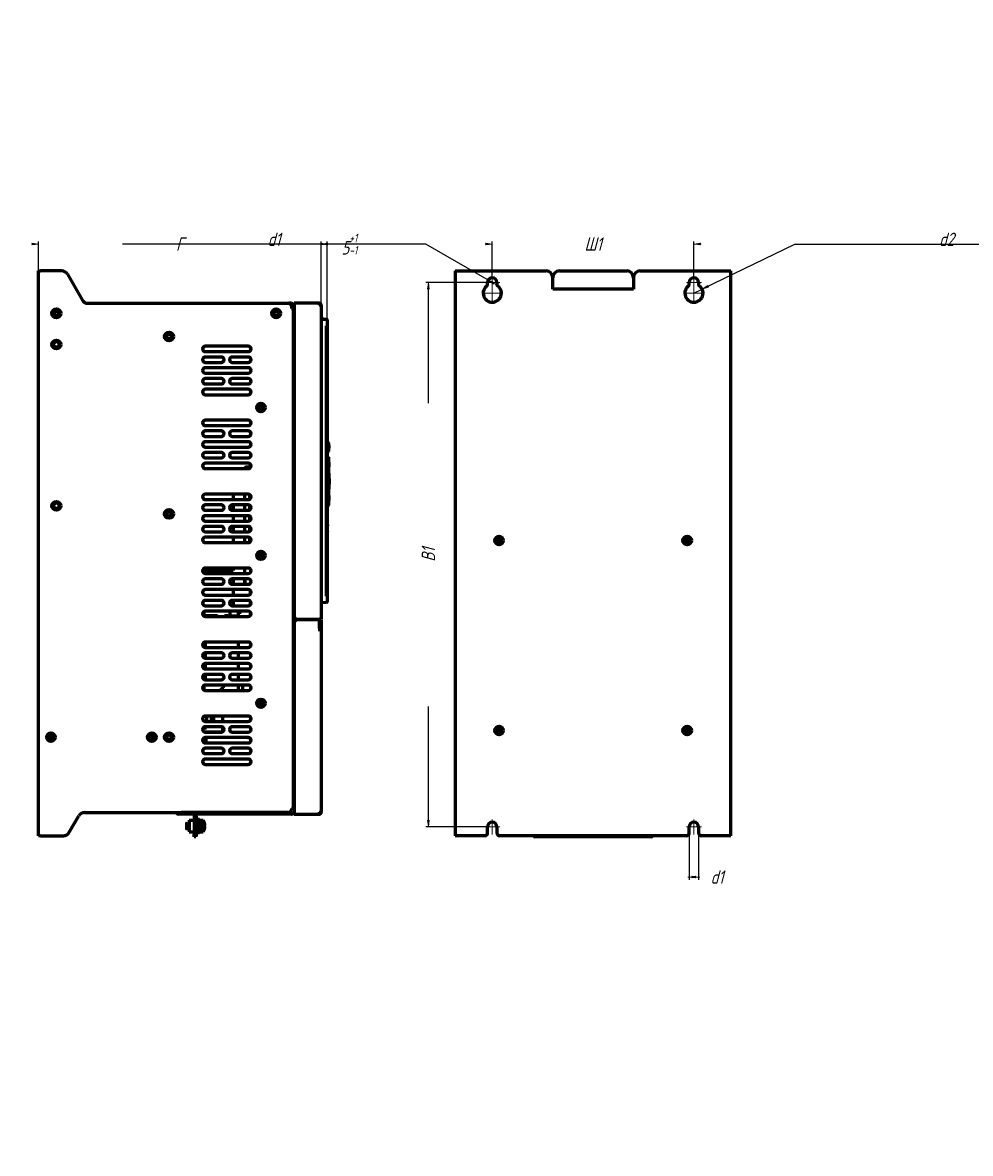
# Model space of a CAD drawing. Header units: millimetres. Extents: x 0 to 1189, y 0 to 841.
# Tile 2 of 2: x 484 to 1189, y 0 to 841. Entities that reach past the tile are written whole.
import ezdxf

# ---------------------------------------------------------------- set-up
doc = ezdxf.new("R2010")
doc.units = ezdxf.units.MM
for name, pattern in [('K5LT_AXLED', [12, 7.5, -1.5, 1.5, -1.5]), ('K5LT_BASIC', [0]), ('K5LT_THIN', [0])]:
    doc.linetypes.add(name, pattern=pattern)
doc.layers.add('Системный слой', color=7, linetype='Continuous')
doc.styles.add('KDIMTEXTSTYLE', font='GOST_AU.SHX', dxfattribs={"width": 0.96, "oblique": 15, "height": 5})
doc.dimstyles.new('KDIMSTYLE (1.00)', dxfattribs={"dimtxt": 5, "dimasz": 1, "dimexe": 2, "dimexo": 0, "dimgap": 1, "dimtad": 1, "dimtxsty": 'KDIMTEXTSTYLE', "dimsah": 1, "dimcen": 0, "dimdle": 1, "dimadec": 0, "dimazin": 0, "dimtfac": 0.667, "dimtmove": 0, "dimatfit": 3, "dimfxl": 1, "dimtvp": 1, "dimtolj": 1, "dimtzin": 0, "dimarcsym": 0})

# ---------------------------------------------------------------- blocks, each defined once
blk = doc.blocks.new('KDIMARROW_01')
at = {"layer": 'Системный слой'}
blk.add_hatch(color=0, dxfattribs=at).paths.add_polyline_path([(0, 0), (-5, 0.66), (-4.5, 0), (-5, -0.66)])
at = {"layer": 'Системный слой', "color": 0, "linetype": 'K5LT_THIN', "lineweight": 18}
for p, q in [((-4.5, 0), (-5, 0.66)), ((-5, 0.66), (0, 0)), ((0, 0), (-5, -0.66)), ((-5, -0.66), (-4.5, 0)), ((0, 0), (-1, 0))]:
    blk.add_line(p, q, dxfattribs=at)
blk = doc.blocks.new('KDIMARROW_02')
at = {"layer": 'Системный слой'}
blk.add_hatch(color=0, dxfattribs=at).paths.add_polyline_path([(4.5, 0), (5, 0.66), (0, 0), (5, -0.66)])
at = {"layer": 'Системный слой', "color": 0, "linetype": 'K5LT_THIN', "lineweight": 18}
for p, q in [((0, 0), (-1, 0)), ((5, 0.66), (0, 0)), ((0, 0), (5, -0.66)), ((0, 0), (7, 0)), ((4.5, 0), (5, 0.66)), ((5, -0.66), (4.5, 0))]:
    blk.add_line(p, q, dxfattribs=at)
blk = doc.blocks.new('U0')
at = {"layer": 'Системный слой', "color": 30, "linetype": 'K5LT_AXLED', "lineweight": 18, "true_color": 0xff8000}
for q in [(827.87, 647.79), (833.37, 653.29), (833.37, 642.29), (838.87, 647.79)]:
    blk.add_line((833.37, 647.79), q, dxfattribs=at)
blk = doc.blocks.new('U1')
at = {"layer": 'Системный слой', "color": 30, "linetype": 'K5LT_AXLED', "lineweight": 18, "true_color": 0xff8000}
for q in [(833.37, 648.54), (824.62, 639.79), (833.37, 631.04), (842.12, 639.79)]:
    blk.add_line((833.37, 639.79), q, dxfattribs=at)
blk = doc.blocks.new('U2')
at = {"layer": 'Системный слой', "color": 30, "linetype": 'K5LT_AXLED', "lineweight": 18, "true_color": 0xff8000}
for q in [(977.87, 647.79), (983.37, 653.29), (983.37, 642.29), (988.87, 647.79)]:
    blk.add_line((983.37, 647.79), q, dxfattribs=at)
blk = doc.blocks.new('U3')
at = {"layer": 'Системный слой', "color": 30, "linetype": 'K5LT_AXLED', "lineweight": 18, "true_color": 0xff8000}
for q in [(983.37, 648.54), (974.62, 639.79), (983.37, 631.04), (992.12, 639.79)]:
    blk.add_line((983.37, 639.79), q, dxfattribs=at)
blk = doc.blocks.new('U4')
at = {"layer": 'Системный слой', "color": 30, "linetype": 'K5LT_AXLED', "lineweight": 18, "true_color": 0xff8000}
for q in [(833.37, 248.29), (827.87, 242.79), (833.37, 237.29), (838.87, 242.79)]:
    blk.add_line((833.37, 242.79), q, dxfattribs=at)
blk = doc.blocks.new('U5')
at = {"layer": 'Системный слой', "color": 30, "linetype": 'K5LT_AXLED', "lineweight": 18, "true_color": 0xff8000}
for q in [(983.37, 248.29), (977.87, 242.79), (983.37, 237.29), (988.87, 242.79)]:
    blk.add_line((983.37, 242.79), q, dxfattribs=at)

msp = doc.modelspace()

# ---------------------------------------------------------------- linework, layer by layer
at = {"layer": 'Системный слой', "color": 150, "linetype": 'K5LT_BASIC', "lineweight": 60, "true_color": 0x0080ff}
for p, q in [((495.891, 656.287), (497.291, 656.287)), ((495.891, 236.287), (495.891, 656.287)), ((513.004, 656.287), (497.291, 656.287)), ((805.869, 656.287), (805.869, 236.287)), ((805.869, 656.287), (807.269, 656.287)), ((807.269, 656.287), (873.369, 656.287)), ((883.369, 656.287), (933.369, 656.287)), ((943.369, 656.287), (1009.469, 656.287)), ((1009.469, 656.287), (1010.869, 656.287)), ((1010.869, 236.287), (1010.869, 656.287)), ((517.334, 653.787), (528.304, 634.787)), ((829.869, 645.558), (829.869, 647.787)), ((836.869, 647.787), (836.869, 645.558)), ((878.369, 642.687), (878.369, 651.287)), ((938.369, 651.287), (938.369, 642.687)), ((979.869, 645.558), (979.869, 647.787)), ((986.869, 647.787), (986.869, 645.558)), ((938.369, 642.687), (878.369, 642.687)), ((532.634, 632.287), (681.891, 632.287)), ((681.891, 632.287), (682.591, 632.287)), ((683.891, 632.287), (682.591, 632.287)), ((682.591, 632.287), (682.591, 632.16)), ((683.891, 631.087), (683.724, 631.087)), ((683.891, 631.087), (683.891, 632.287)), ((685.291, 630.687), (685.291, 630.887)), ((704.691, 632.287), (686.091, 632.287)), ((686.091, 632.287), (686.091, 399.287)), ((704.691, 632.287), (704.691, 630.887)), ((706.091, 630.887), (704.691, 630.887)), ((706.091, 630.887), (706.091, 397.287)), ((683.891, 630.287), (683.891, 628.287)), ((683.891, 628.287), (685.291, 628.287)), ((685.291, 628.287), (685.491, 628.287)), ((685.291, 628.287), (685.291, 256.487)), ((686.091, 630.487), (685.491, 630.487)), ((686.091, 628.287), (685.491, 628.287)), ((685.491, 628.287), (685.491, 256.487)), ((706.091, 620.534), (710.117, 620.323)), ((707.945, 620.436), (707.55, 620.457)), ((710.591, 615.537), (710.117, 615.537)), ((710.117, 414.527), (710.117, 615.537)), ((710.591, 619.823), (710.591, 615.537)), ((710.591, 615.537), (710.591, 414.527)), ((651.891, 600.287), (619.891, 600.287)), ((653.491, 599.487), (653.491, 597.087)), ((619.891, 596.287), (651.891, 596.287)), ((631.891, 592.287), (619.891, 592.287)), ((651.891, 592.287), (639.891, 592.287)), ((653.491, 591.487), (653.491, 589.087)), ((710.591, 592.851), (710.591, 592.85)), ((710.591, 592.85), (710.591, 474.863)), ((619.891, 588.287), (631.891, 588.287)), ((651.891, 584.287), (619.891, 584.287)), ((639.891, 588.287), (651.891, 588.287)), ((653.491, 583.487), (653.491, 581.087)), ((619.891, 580.287), (651.891, 580.287)), ((631.891, 576.287), (619.891, 576.287)), ((619.891, 572.287), (631.891, 572.287)), ((651.891, 576.287), (639.891, 576.287)), ((639.891, 572.287), (651.891, 572.287)), ((653.491, 575.487), (653.491, 573.087)), ((651.891, 568.287), (619.891, 568.287)), ((619.891, 564.287), (651.891, 564.287)), ((653.491, 567.487), (653.491, 565.087)), ((651.891, 545.287), (619.891, 545.287)), ((619.891, 541.287), (651.891, 541.287)), ((653.491, 544.487), (653.491, 542.087)), ((631.891, 537.287), (619.891, 537.287)), ((619.891, 533.287), (631.891, 533.287)), ((651.891, 537.287), (639.891, 537.287)), ((639.891, 533.287), (651.891, 533.287)), ((653.491, 536.487), (653.491, 534.087)), ((651.891, 529.287), (619.891, 529.287)), ((619.891, 525.287), (651.891, 525.287)), ((653.491, 528.487), (653.491, 526.087)), ((711.191, 521.864), (711.191, 528.864)), ((711.491, 528.564), (711.491, 522.164)), ((711.741, 526.183), (711.491, 526.183)), ((711.491, 526.162), (711.624, 526.162)), ((711.675, 526.155), (711.491, 526.155)), ((711.491, 526.124), (711.675, 526.126)), ((711.675, 524.662), (711.491, 524.663)), ((711.675, 524.633), (711.491, 524.633)), ((711.625, 526.155), (711.624, 526.162)), ((711.625, 526.155), (711.624, 526.162)), ((711.624, 524.564), (711.63, 524.633)), ((711.624, 524.564), (711.63, 524.633)), ((711.624, 524.564), (711.63, 524.633)), ((711.675, 526.155), (711.675, 526.126)), ((711.675, 526.095), (711.675, 526.126)), ((711.675, 524.662), (711.675, 526.126)), ((711.675, 525.77), (711.675, 526.095)), ((711.675, 525.782), (711.741, 525.782)), ((711.675, 525.384), (711.675, 525.77)), ((711.675, 524.662), (711.675, 525.384)), ((711.675, 525.118), (711.741, 525.118)), ((711.675, 524.662), (711.675, 524.633)), ((711.741, 526.385), (711.741, 525)), ((711.741, 525.782), (711.741, 526.183)), ((711.741, 525.808), (711.741, 525.782)), ((711.741, 525.782), (711.741, 525.118)), ((711.741, 525.118), (711.741, 524.379)), ((711.741, 525), (711.741, 525.118)), ((631.891, 521.287), (619.891, 521.287)), ((619.891, 517.287), (631.891, 517.287)), ((651.891, 513.287), (619.891, 513.287)), ((651.891, 521.287), (639.891, 521.287)), ((639.891, 517.287), (651.891, 517.287)), ((653.491, 520.487), (653.491, 518.087)), ((711.191, 517.117), (710.591, 517.117)), ((711.191, 516.063), (710.591, 516.063)), ((710.591, 516.063), (711.191, 516.063)), ((711.191, 517.117), (711.191, 517.995)), ((711.491, 517.695), (711.491, 516.904)), ((711.491, 516.904), (711.491, 515.763)), ((711.491, 515.763), (711.491, 509.364)), ((711.491, 514.051), (711.696, 514.051)), ((711.653, 513.553), (711.491, 513.553)), ((711.704, 513.528), (711.655, 513.528)), ((711.704, 513.528), (711.704, 512.684)), ((619.891, 509.287), (651.891, 509.287)), ((649.341, 509.287), (649.341, 509.387)), ((653.491, 510.387), (650.341, 510.387)), ((653.491, 512.487), (653.491, 510.087)), ((711.191, 509.064), (710.591, 509.064)), ((710.591, 509.064), (711.191, 509.064)), ((711.491, 511.573), (711.653, 511.573)), ((711.491, 510.526), (711.663, 510.526)), ((711.491, 509.364), (711.491, 501.772)), ((711.704, 511.587), (711.654, 511.587)), ((711.704, 512.442), (711.704, 511.587)), ((711.791, 505.796), (711.791, 505.591)), ((711.791, 505.591), (711.791, 501.091)), ((710.671, 499.805), (710.671, 500.676)), ((710.671, 500.676), (710.671, 499.077)), ((710.671, 499.787), (710.671, 499.78)), ((710.671, 499.78), (710.671, 499.41)), ((710.671, 499.41), (710.671, 499.077)), ((711.191, 497.742), (711.191, 501.984)), ((711.491, 500.57), (711.191, 500.57)), ((711.491, 501.898), (711.663, 501.898)), ((711.491, 501.772), (711.491, 497.954)), ((711.491, 499.863), (711.696, 499.863)), ((711.491, 497.954), (711.491, 488.813)), ((711.491, 497.828), (711.663, 497.828)), ((711.663, 501.898), (711.791, 501.891)), ((711.788, 501.126), (711.791, 501.091)), ((711.791, 501.091), (711.792, 501.072)), ((711.791, 498.636), (711.791, 494.136)), ((712.058, 500.833), (711.808, 500.821)), ((712.067, 498.931), (711.81, 498.943)), ((712.06, 498.931), (711.81, 498.942)), ((712.001, 498.931), (711.81, 498.94)), ((711.972, 499.328), (711.826, 499.332)), ((712.058, 500.833), (712.022, 500.831)), ((712.06, 498.931), (712.067, 498.931)), ((712.087, 499.725), (712.081, 499.725)), ((651.891, 490.287), (619.891, 490.287)), ((640.691, 490.287), (640.691, 486.287)), ((649.341, 486.287), (649.341, 490.287)), ((652.841, 490.047), (652.841, 489.487)), ((652.841, 490.047), (652.841, 489.487)), ((652.841, 489.287), (652.841, 486.527)), ((652.841, 489.287), (652.841, 486.527)), ((653.491, 489.487), (653.491, 487.087)), ((710.591, 489.113), (711.191, 489.113)), ((711.191, 489.113), (710.591, 489.113)), ((711.491, 488.813), (711.491, 482.414)), ((711.791, 494.136), (711.791, 493.93)), ((619.891, 486.287), (651.891, 486.287)), ((631.891, 482.287), (619.891, 482.287)), ((651.891, 482.287), (639.891, 482.287)), ((640.691, 482.287), (640.691, 478.287)), ((649.341, 478.287), (649.341, 482.287)), ((652.841, 482.047), (652.841, 478.527)), ((652.841, 482.047), (652.841, 478.527)), ((653.491, 481.487), (653.491, 479.087)), ((711.191, 482.114), (710.591, 482.114)), ((710.591, 481.731), (711.191, 481.731)), ((711.591, 486.412), (711.491, 486.412)), ((711.591, 484.812), (711.491, 484.812)), ((711.491, 482.414), (711.491, 482.031)), ((711.591, 486.62), (711.591, 485.065)), ((711.591, 486.62), (711.591, 484.64)), ((711.591, 486.62), (711.591, 484.64)), ((711.591, 485.541), (711.591, 486.62)), ((711.591, 486.62), (711.591, 485.476)), ((711.591, 486.62), (711.591, 485.477)), ((711.591, 485.582), (711.591, 486.412)), ((711.591, 486.196), (711.591, 484.64)), ((711.591, 484.812), (711.591, 485.582)), ((711.591, 485.519), (711.591, 485.509)), ((711.591, 485.509), (711.591, 485.052)), ((711.591, 485.477), (711.591, 484.842)), ((711.591, 485.476), (711.591, 484.606)), ((711.591, 485.052), (711.591, 484.64)), ((619.891, 478.287), (631.891, 478.287)), ((651.891, 474.287), (619.891, 474.287)), ((639.891, 478.287), (651.891, 478.287)), ((640.691, 474.287), (640.691, 470.287)), ((649.341, 470.287), (649.341, 474.287)), ((652.841, 474.047), (652.841, 470.527)), ((652.841, 474.047), (652.841, 470.527)), ((653.491, 473.487), (653.491, 471.087)), ((710.117, 473.728), (710.591, 473.736)), ((710.117, 473.624), (710.491, 473.631)), ((710.491, 473.631), (710.491, 458.43)), ((710.591, 474.863), (710.591, 474.863)), ((619.891, 470.287), (651.891, 470.287)), ((631.891, 466.287), (619.891, 466.287)), ((651.891, 466.287), (639.891, 466.287)), ((640.691, 466.287), (640.691, 462.287)), ((649.341, 462.287), (649.341, 466.287)), ((652.841, 466.047), (652.841, 465.487)), ((652.841, 466.047), (652.841, 465.487)), ((652.841, 465.287), (652.841, 462.527)), ((652.841, 465.287), (652.841, 462.527)), ((653.491, 465.487), (653.491, 463.087)), ((710.117, 462.924), (710.491, 462.931)), ((710.691, 468.753), (710.491, 468.753)), ((710.691, 468.699), (710.491, 468.699)), ((710.691, 468.626), (710.491, 468.626)), ((710.691, 466.404), (710.491, 466.404)), ((710.691, 463.805), (710.491, 463.805)), ((710.691, 466.72), (710.691, 468.807)), ((710.691, 467.414), (710.691, 468.753)), ((710.691, 468.626), (710.691, 468.699)), ((710.691, 463.805), (710.691, 468.626)), ((710.691, 466.404), (710.691, 467.576)), ((710.691, 467.576), (710.691, 466.72)), ((710.691, 463.805), (710.691, 467.414)), ((710.691, 464.646), (710.691, 466.72)), ((710.691, 463.805), (710.691, 464.646)), ((710.691, 462.532), (710.691, 463.805)), ((710.691, 461.46), (710.691, 463.406)), ((710.691, 462.633), (710.691, 462.18)), ((619.891, 462.287), (631.891, 462.287)), ((651.891, 458.287), (619.891, 458.287)), ((619.891, 454.287), (651.891, 454.287)), ((639.891, 462.287), (651.891, 462.287)), ((640.691, 458.287), (640.691, 454.287)), ((649.341, 454.287), (649.341, 458.287)), ((652.841, 458.047), (652.841, 454.527)), ((652.841, 458.047), (652.841, 454.527)), ((653.491, 457.487), (653.491, 455.087)), ((710.117, 458.361), (710.591, 458.361)), ((710.117, 456.334), (710.591, 456.326)), ((710.691, 462.532), (710.491, 462.532)), ((710.691, 460.943), (710.491, 460.943)), ((710.491, 458.43), (710.491, 458.361)), ((710.491, 456.327), (710.491, 454.431)), ((710.491, 454.431), (710.491, 414.831)), ((710.591, 458.361), (710.591, 456.326)), ((710.591, 456.326), (710.591, 454.361)), ((710.691, 460.949), (710.691, 462.532)), ((710.691, 460.943), (710.691, 462.532)), ((710.691, 462.182), (710.691, 462.532)), ((710.691, 460.943), (710.691, 461.46)), ((640.691, 433.587), (617.913, 433.587)), ((640.691, 432.39), (618.103, 432.39)), ((651.891, 435.287), (619.891, 435.287)), ((619.891, 431.287), (651.891, 431.287)), ((622.691, 433.587), (622.691, 432.39)), ((640.691, 435.287), (640.691, 433.587)), ((640.691, 432.39), (640.691, 431.287)), ((649.341, 431.287), (649.341, 435.287)), ((653.491, 434.487), (653.491, 432.087)), ((631.891, 427.287), (619.891, 427.287)), ((619.891, 423.287), (631.891, 423.287)), ((651.891, 427.287), (639.891, 427.287)), ((639.891, 423.287), (651.891, 423.287)), ((640.691, 427.287), (640.691, 423.287)), ((649.341, 423.287), (649.341, 427.287)), ((649.341, 426.387), (649.341, 423.287)), ((653.491, 426.487), (653.491, 424.087)), ((651.891, 419.287), (619.891, 419.287)), ((619.891, 415.287), (651.891, 415.287)), ((640.691, 419.287), (640.691, 415.287)), ((653.491, 417.987), (653.491, 418.487)), ((653.491, 416.087), (653.491, 417.987)), ((710.117, 414.63), (710.591, 414.63)), ((710.591, 414.527), (710.117, 414.527)), ((710.491, 414.831), (710.491, 414.63)), ((710.591, 414.527), (710.591, 410.241)), ((631.891, 411.287), (619.891, 411.287)), ((619.891, 407.287), (631.891, 407.287)), ((651.891, 411.287), (639.891, 411.287)), ((639.891, 407.287), (651.891, 407.287)), ((640.691, 411.287), (640.691, 407.287)), ((653.491, 408.087), (653.491, 410.487)), ((710.117, 409.742), (706.091, 409.531)), ((618.691, 402.562), (618.35, 402.562)), ((618.691, 402.562), (618.691, 399.687)), ((626.691, 399.812), (618.691, 399.812)), ((651.891, 403.287), (619.891, 403.287)), ((619.891, 399.287), (651.891, 399.287)), ((636.691, 399.812), (644.291, 399.812)), ((638.231, 403.287), (638.231, 399.812)), ((644.291, 399.312), (644.291, 399.812)), ((644.291, 399.312), (647.691, 399.312)), ((644.691, 402.312), (644.691, 401.812)), ((644.691, 399.287), (644.691, 402.312)), ((644.691, 399.287), (644.691, 402.312)), ((646.691, 402.312), (644.691, 402.312)), ((644.691, 401.812), (644.691, 402.312)), ((644.691, 399.287), (644.691, 401.812)), ((647.691, 399.312), (647.691, 399.287)), ((653.491, 400.087), (653.491, 402.487)), ((688.091, 397.287), (704.691, 397.287)), ((704.691, 396.787), (688.091, 396.787)), ((703.491, 396.787), (703.491, 397.287)), ((706.091, 397.287), (704.691, 397.287)), ((704.691, 396.787), (706.091, 396.787)), ((704.891, 390.287), (704.891, 397.287)), ((706.091, 396.787), (706.091, 253.687)), ((686.091, 394.787), (686.091, 252.287)), ((704.891, 390.287), (704.891, 388.287)), ((618.691, 379.887), (618.691, 376.687)), ((619.691, 380.277), (619.691, 376.297)), ((651.891, 380.287), (619.891, 380.287)), ((644.691, 376.287), (644.691, 380.287)), ((644.691, 376.287), (644.691, 380.287)), ((653.491, 379.487), (653.491, 377.087)), ((618.691, 371.887), (618.691, 368.687)), ((619.691, 372.277), (619.691, 368.297)), ((619.891, 376.287), (651.891, 376.287)), ((631.891, 372.287), (619.891, 372.287)), ((651.891, 372.287), (639.891, 372.287)), ((644.691, 368.287), (644.691, 372.287)), ((644.691, 368.287), (644.691, 372.287)), ((653.491, 371.487), (653.491, 369.087)), ((618.691, 363.887), (618.691, 360.687)), ((619.691, 364.277), (619.691, 360.297)), ((619.891, 368.287), (631.891, 368.287)), ((651.891, 364.287), (619.891, 364.287)), ((639.891, 368.287), (651.891, 368.287)), ((644.691, 360.287), (644.691, 364.287)), ((644.691, 360.287), (644.691, 364.287)), ((653.491, 363.487), (653.491, 361.087)), ((618.691, 355.887), (618.691, 352.687)), ((619.691, 356.277), (619.691, 352.297)), ((619.891, 360.287), (651.891, 360.287)), ((631.891, 356.287), (619.891, 356.287)), ((651.891, 356.287), (639.891, 356.287)), ((644.691, 352.287), (644.691, 356.287)), ((644.691, 352.287), (644.691, 356.287)), ((653.491, 355.487), (653.491, 353.087)), ((618.691, 347.887), (618.691, 344.687)), ((619.891, 352.287), (631.891, 352.287)), ((651.891, 348.287), (619.891, 348.287)), ((639.891, 352.287), (651.891, 352.287)), ((644.691, 344.287), (644.691, 348.287)), ((644.691, 344.287), (644.691, 348.287)), ((644.691, 344.287), (644.691, 348.287)), ((647.691, 344.287), (647.691, 348.287)), ((653.491, 347.487), (653.491, 345.087)), ((619.891, 344.287), (651.891, 344.287)), ((651.891, 325.287), (619.891, 325.287)), ((619.891, 321.287), (651.891, 321.287)), ((620.691, 325.287), (620.691, 321.287)), ((624.291, 325.287), (624.291, 321.287)), ((626.291, 321.287), (626.291, 325.287)), ((632.691, 325.287), (632.691, 321.287)), ((653.491, 324.487), (653.491, 322.087)), ((620.691, 316.158), (618.091, 316.158)), ((632.509, 313.385), (619.272, 313.385)), ((631.891, 317.287), (619.891, 317.287)), ((619.891, 313.287), (631.891, 313.287)), ((620.691, 317.287), (620.691, 316.158)), ((623.691, 313.385), (623.691, 313.287)), ((632.691, 317.12), (632.691, 313.454)), ((651.891, 317.287), (639.891, 317.287)), ((639.891, 313.287), (651.891, 313.287)), ((653.491, 316.487), (653.491, 314.087)), ((618.691, 307.785), (617.954, 307.785)), ((620.191, 307.785), (617.954, 307.785)), ((651.891, 309.287), (619.891, 309.287)), ((619.891, 305.287), (651.891, 305.287)), ((620.191, 309.287), (620.191, 305.287)), ((652.864, 308.81), (650.161, 309.287)), ((653.691, 306.415), (653.691, 307.825)), ((653.691, 306.485), (653.691, 306.485)), ((653.691, 306.485), (653.691, 306.485)), ((631.891, 301.287), (619.891, 301.287)), ((619.891, 297.287), (631.891, 297.287)), ((651.891, 301.287), (639.891, 301.287)), ((639.891, 297.287), (651.891, 297.287)), ((653.691, 298.415), (653.691, 300.158)), ((651.891, 293.287), (619.891, 293.287)), ((619.891, 289.287), (651.891, 289.287)), ((653.691, 290.415), (653.691, 292.158)), ((530.108, 253.487), (655.291, 253.487)), ((599.891, 252.287), (599.891, 253.487)), ((681.891, 253.487), (601.891, 253.487)), ((676.491, 253.487), (681.891, 253.487)), ((681.891, 253.487), (683.891, 253.487)), ((683.891, 256.487), (683.891, 255.487)), ((685.291, 256.487), (683.891, 256.487)), ((683.891, 253.487), (683.891, 252.287)), ((685.491, 256.487), (685.291, 256.487)), ((685.491, 256.487), (686.091, 256.487)), ((685.491, 255.287), (686.091, 255.287)), ((685.491, 254.087), (686.091, 254.087)), ((704.691, 253.687), (706.091, 253.687)), ((704.691, 253.687), (704.691, 252.287)), ((518.734, 238.787), (525.778, 250.987)), ((601.891, 252.287), (599.891, 252.287)), ((681.891, 252.287), (601.891, 252.287)), ((605.891, 245.644), (606.086, 245.987)), ((605.891, 245.644), (605.891, 241.329)), ((606.086, 245.987), (606.086, 243.487)), ((606.491, 245.294), (606.886, 245.987)), ((606.491, 245.294), (606.491, 243.487)), ((607.291, 245.294), (606.886, 245.987)), ((606.886, 245.987), (606.886, 243.487)), ((607.291, 245.294), (607.686, 245.987)), ((607.291, 245.294), (607.291, 243.487)), ((607.891, 245.637), (607.686, 245.987)), ((607.686, 245.987), (607.686, 243.487)), ((607.891, 247.837), (607.891, 239.137)), ((607.891, 247.837), (611.691, 247.837)), ((611.691, 252.087), (611.691, 237.487)), ((611.691, 252.087), (612.891, 252.087)), ((612.891, 252.087), (612.891, 237.487)), ((614.391, 249.569), (612.891, 249.569)), ((612.891, 249.569), (614.391, 249.569)), ((614.391, 248.386), (612.891, 248.386)), ((614.291, 249.502), (614.291, 249.469)), ((614.291, 249.502), (614.391, 249.502)), ((614.291, 249.469), (614.291, 248.386)), ((614.291, 244.387), (614.291, 242.387)), ((614.291, 244.387), (614.391, 244.387)), ((614.391, 249.502), (614.391, 249.569)), ((614.391, 249.502), (614.391, 249.569)), ((614.391, 248.386), (614.391, 249.502)), ((614.391, 249.403), (614.391, 249.469)), ((614.391, 249.403), (614.391, 248.386)), ((614.391, 244.387), (614.391, 248.386)), ((614.491, 245.294), (614.391, 245.465)), ((614.491, 245.294), (614.491, 243.487)), ((615.091, 247.487), (615.091, 243.487)), ((615.191, 243.487), (615.191, 247.487)), ((615.891, 247.737), (618.369, 247.737)), ((615.891, 247.737), (615.891, 243.487)), ((618.369, 247.737), (618.369, 239.237)), ((619.285, 245.678), (619.278, 245.672)), ((619.279, 245.673), (619.278, 245.672)), ((683.891, 252.287), (681.891, 252.287)), ((686.091, 252.287), (704.691, 252.287)), ((497.291, 236.287), (495.891, 236.287)), ((497.291, 236.287), (514.404, 236.287)), ((605.891, 241.329), (606.086, 240.987)), ((606.086, 243.487), (606.086, 240.987)), ((606.491, 243.487), (606.491, 241.679)), ((606.491, 241.679), (606.886, 240.987)), ((606.886, 243.487), (606.886, 240.987)), ((607.291, 241.679), (606.886, 240.987)), ((607.291, 243.487), (607.291, 241.679)), ((607.291, 241.679), (607.686, 240.987)), ((607.686, 243.487), (607.686, 240.987)), ((607.891, 241.337), (607.686, 240.987)), ((607.891, 239.137), (611.691, 239.137)), ((611.691, 235.487), (611.691, 237.487)), ((612.891, 235.487), (611.691, 235.487)), ((612.891, 237.487), (612.891, 235.487)), ((612.891, 237.404), (614.391, 237.404)), ((614.291, 242.387), (614.391, 242.387)), ((614.391, 242.387), (614.391, 242.449)), ((614.391, 238.388), (614.391, 242.387)), ((614.491, 241.679), (614.391, 241.508)), ((614.391, 238.388), (614.391, 237.404)), ((614.491, 243.487), (614.491, 241.679)), ((615.091, 243.487), (615.091, 239.813)), ((615.091, 239.689), (615.091, 239.813)), ((615.091, 239.689), (615.091, 239.487)), ((615.191, 239.813), (615.191, 243.487)), ((615.191, 239.813), (615.191, 239.689)), ((615.191, 239.487), (615.191, 239.689)), ((615.891, 243.487), (615.891, 239.237)), ((615.891, 239.237), (618.369, 239.237)), ((619.278, 243.843), (619.571, 243.884)), ((619.278, 241.301), (619.279, 241.3)), ((619.278, 241.301), (619.285, 241.295)), ((807.269, 236.287), (805.869, 236.287)), ((827.869, 236.287), (807.269, 236.287)), ((829.869, 238.287), (829.869, 242.787)), ((836.869, 242.787), (836.869, 238.287)), ((977.869, 236.287), (838.869, 236.287)), ((951.369, 235.487), (865.369, 235.487)), ((979.869, 238.287), (979.869, 242.787)), ((986.869, 242.787), (986.869, 238.287)), ((1009.469, 236.287), (988.869, 236.287)), ((1010.869, 236.287), (1009.469, 236.287))]:
    msp.add_line(p, q, dxfattribs=at)
for centre, radius in [((509.091, 624.787), 3.25), ((509.091, 624.787), 1.65), ((672.591, 624.787), 3.25), ((672.591, 624.787), 1.65), ((592.891, 607.587), 3.25), ((592.891, 607.587), 1.65), ((509.091, 601.637), 3.25), ((509.091, 601.633), 2.1), ((661.291, 554.787), 3.15), ((661.291, 554.787), 2.6), ((661.291, 554.787), 1), ((509.091, 481.637), 3.25), ((509.091, 481.633), 2.1), ((592.891, 475.587), 3.25), ((592.891, 475.587), 1.65), ((838.369, 455.777), 3.15), ((838.369, 455.777), 2.6), ((838.369, 455.777), 1), ((978.369, 455.777), 3.15), ((978.369, 455.777), 2.6), ((978.369, 455.777), 1), ((661.291, 444.787), 3.15), ((661.291, 444.787), 2.6), ((661.291, 444.787), 1), ((661.291, 334.787), 3.15), ((661.291, 334.787), 2.6), ((661.291, 334.787), 1), ((505.091, 309.587), 3.15), ((505.091, 309.587), 2.6), ((580.091, 309.587), 3.15), ((580.091, 309.587), 2.6), ((592.891, 309.587), 3.25), ((592.891, 309.587), 1.65), ((838.369, 314.487), 3.15), ((838.369, 314.487), 2.6), ((838.369, 314.487), 1), ((978.369, 314.487), 3.15), ((978.369, 314.487), 2.6), ((978.369, 314.487), 1), ((505.091, 309.587), 1), ((580.091, 309.587), 1)]:
    msp.add_circle(centre, radius, dxfattribs=at)
for centre, radius, start, end in [((513.004, 651.287), 5, 30, 90), ((873.369, 651.287), 5, 0, 90), ((883.369, 651.287), 5, 90, 180), ((933.369, 651.287), 5, 0, 90), ((943.369, 651.287), 5, 90, 180), ((833.369, 647.787), 3.5, 0, 180), ((983.369, 647.787), 3.5, 0, 180), ((833.369, 639.787), 6.75, 121.232929, 0), ((833.369, 639.787), 6.75, 360, 58.767071), ((983.369, 639.787), 6.75, 121.232929, 0), ((983.369, 639.787), 6.75, 0, 58.767071), ((532.634, 637.287), 5, 210, 270), ((681.891, 630.287), 2, 0, 90), ((683.891, 630.887), 1.4, 0, 90), ((704.691, 630.887), 1.4, 0, 90), ((704.691, 630.887), 0.2, 0, 90), ((509.091, 624.787), 2.25, 0, 180), ((509.091, 624.787), 2.25, 180, 0), ((672.591, 624.787), 2.25, 0, 180), ((672.591, 624.787), 2.25, 180, 0), ((685.491, 630.687), 0.2, 180, 270), ((710.091, 619.823), 0.5, 359.999999, 87), ((592.891, 607.587), 2.25, 0, 180), ((592.891, 607.587), 2.25, 180, 0), ((710.091, 610.523), 0.5, 273.43251, 0), ((509.091, 601.637), 2.25, 0, 180), ((509.091, 601.637), 2.25, 180, 0), ((619.891, 598.287), 2, 90, 270), ((651.891, 598.287), 2, 270, 90), ((619.891, 590.287), 2, 90, 270), ((631.891, 590.287), 2, 270, 90), ((639.891, 590.287), 2, 90, 270), ((651.891, 590.287), 2, 270, 90), ((619.891, 582.287), 2, 90, 270), ((651.891, 582.287), 2, 270, 90), ((619.891, 574.287), 2, 90, 270), ((631.891, 574.287), 2, 270, 90), ((639.891, 574.287), 2, 90, 270), ((651.891, 574.287), 2, 270, 90), ((619.891, 566.287), 2, 90, 270), ((651.891, 566.287), 2, 270, 90), ((619.891, 543.287), 2, 90, 270), ((651.891, 543.287), 2, 270, 90), ((619.891, 535.287), 2, 90, 270), ((631.891, 535.287), 2, 270, 90), ((639.891, 535.287), 2, 90, 270), ((651.891, 535.287), 2, 270, 90), ((619.891, 527.287), 2, 90, 270), ((651.891, 527.287), 2, 270, 90), ((711.191, 528.564), 0.3, 0, 90), ((711.191, 522.164), 0.3, 270, 0), ((619.891, 519.287), 2, 90, 270), ((619.891, 511.287), 2, 90, 270), ((631.891, 519.287), 2, 270, 90), ((639.891, 519.287), 2, 90, 270), ((651.891, 519.287), 2, 270, 90), ((651.891, 511.287), 2, 270, 90), ((711.191, 517.695), 0.3, 360, 90), ((711.191, 515.763), 0.3, 0, 90), ((711.191, 515.763), 0.3, 359.999999, 90), ((650.341, 509.387), 1, 90, 180), ((711.191, 509.364), 0.3, 270, 0), ((711.191, 509.364), 0.3, 270, 360), ((619.891, 488.287), 2, 90, 270), ((651.891, 488.287), 2, 270, 90), ((711.191, 488.813), 0.3, 0, 90), ((711.191, 488.813), 0.3, 359.999999, 90), ((711.491, 493.93), 0.3, 270, 0), ((509.091, 481.637), 2.25, 0, 180), ((509.091, 481.637), 2.25, 180, 0), ((619.891, 480.287), 2, 90, 270), ((631.891, 480.287), 2, 270, 90), ((639.891, 480.287), 2, 90, 270), ((651.891, 480.287), 2, 270, 90), ((711.191, 482.414), 0.3, 270, 0), ((711.191, 482.414), 0.3, 270, 0), ((711.191, 482.031), 0.3, 270, 0), ((592.891, 475.587), 2.25, 0, 180), ((592.891, 475.587), 2.25, 180, 0), ((619.891, 472.287), 2, 90, 270), ((651.891, 472.287), 2, 270, 90), ((619.891, 464.287), 2, 90, 270), ((631.891, 464.287), 2, 270, 90), ((639.891, 464.287), 2, 90, 270), ((651.891, 464.287), 2, 270, 90), ((619.891, 456.287), 2, 90, 270), ((651.891, 456.287), 2, 270, 90), ((619.891, 433.287), 2, 90, 270), ((651.891, 433.287), 2, 270, 90), ((619.891, 425.287), 2, 90, 270), ((631.891, 425.287), 2, 270, 90), ((639.891, 425.287), 2, 90, 270), ((651.891, 425.287), 2, 270, 90), ((619.891, 417.287), 2, 90, 270), ((651.891, 417.287), 2, 270, 90), ((619.891, 409.287), 2, 90, 270), ((631.891, 409.287), 2, 270, 90), ((639.891, 409.287), 2, 90, 270), ((651.891, 409.287), 2, 270, 90), ((710.091, 410.241), 0.5, 273, 0.000001), ((619.891, 401.287), 2, 90, 270), ((626.691, 391.812), 8, 69.127405, 90), ((636.691, 391.812), 8, 90, 110.872595), ((651.891, 401.287), 2, 270, 90), ((688.091, 399.287), 2, 180, 270), ((688.091, 394.787), 2, 90, 180), ((619.891, 378.287), 2, 90, 270), ((651.891, 378.287), 2, 270, 90), ((619.891, 370.287), 2, 90, 270), ((631.891, 370.287), 2, 270, 90), ((639.891, 370.287), 2, 90, 270), ((651.891, 370.287), 2, 270, 90), ((619.891, 362.287), 2, 90, 270), ((651.891, 362.287), 2, 270, 90), ((619.891, 354.287), 2, 90, 270), ((631.891, 354.287), 2, 270, 90), ((639.891, 354.287), 2, 90, 270), ((651.891, 354.287), 2, 270, 90), ((619.891, 346.287), 2, 90, 270), ((626.691, 351.312), 8, 298.582996, 337.782411), ((636.691, 351.312), 8, 231.317813, 241.417004), ((651.891, 346.287), 2, 270, 90), ((619.891, 323.287), 2, 90, 270), ((651.891, 323.287), 2, 270, 90), ((592.891, 309.587), 2.25, 0, 180), ((619.891, 315.287), 2, 90, 270), ((631.891, 315.287), 2, 270, 90), ((639.891, 315.287), 2, 90, 270), ((651.891, 315.287), 2, 270, 90), ((592.891, 309.587), 2.25, 180, 0), ((619.891, 307.287), 2, 90, 270), ((651.891, 307.287), 2, 270, 90), ((652.691, 307.825), 1, 0, 80), ((619.891, 299.287), 2, 90, 270), ((631.891, 299.287), 2, 270, 90), ((639.891, 299.287), 2, 90, 270), ((651.891, 299.287), 2, 270, 90), ((619.891, 291.287), 2, 90, 270), ((651.891, 291.287), 2, 270, 90), ((530.108, 248.487), 5, 90, 150), ((599.891, 253.687), 1.4, 188.213211, 270), ((681.891, 255.487), 2, 270, 0), ((683.891, 253.687), 1.4, 270, 0), ((704.691, 253.687), 1.4, 270, 360), ((704.691, 253.687), 0.2, 270, 0), ((611.491, 252.087), 0.2, 0, 90), ((611.491, 252.087), 1.4, 0, 8.213211), ((615.091, 246.787), 0.7, 90, 180), ((615.191, 246.787), 0.7, 0, 90), ((611.591, 243.487), 8, 15.90065, 32.089951), ((833.369, 242.787), 3.5, 0, 180), ((983.369, 242.787), 3.5, 0, 180), ((514.404, 241.287), 5, 270, 330), ((615.091, 240.187), 0.7, 180, 270), ((615.191, 240.187), 0.7, 270, 0), ((611.591, 243.487), 8, 327.910049, 344.09935), ((609.837, 243.487), 9.448, 357.835325, 2.164675), ((827.869, 238.287), 2, 270, 0), ((838.869, 238.287), 2, 180, 270), ((865.369, 237.487), 2, 216.869898, 270), ((951.369, 237.487), 2, 270, 323.130102), ((977.869, 238.287), 2, 270, 0), ((988.869, 238.287), 2, 180, 270)]:
    msp.add_arc(centre, radius, start, end, dxfattribs=at)
for centre, major_axis, ratio, start_param, end_param in [((711.491, 505.591), (-0.3, 0), 0.7071068, 3.1415927, 4.712389), ((711.191, 501.772), (0.3, 0), 0.7071068, 0, 1.5707963), ((711.191, 497.954), (0.3, 0), 0.7071068, 4.712389, 6.2831853), ((611.686, 243.487), (0, 7.97), 0.9906211, 4.7622586, 4.9902212), ((615.091, 240.456), (0.7, 0), 0.9183599, 3.1415927, 4.712389), ((615.091, 240.354), (-0.7, 0), 0.9493568, 0, 1.5707963), ((613.715, 243.487), (0, 7.292), 0.7638856, 4.6634267, 4.7613513), ((611.686, 243.487), (0, 7.97), 0.9906211, 4.4345568, 4.6625194)]:
    msp.add_ellipse(centre, major_axis=major_axis, ratio=ratio, start_param=start_param, end_param=end_param, dxfattribs=at)
for points, weights, degree in [([(710.117, 609.524), (710.398, 609.554), (710.591, 609.962), (710.591, 610.523)], [0.991240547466, 0.81187381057, 0.814793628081, 1], 3), ([(711.696, 514.051), (711.834, 512.962), (711.834, 511.863)], [0.996835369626, 0.996424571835, 1], 2), ([(711.828, 511.391), (711.834, 511.627), (711.834, 511.863)], [0.998642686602, 0.999228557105, 1], 2), ([(711.788, 498.6), (711.834, 499.231), (711.834, 499.863)], [0.997201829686, 0.997938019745, 1], 2), ([(711.696, 485.675), (711.834, 486.765), (711.834, 487.863)], [0.996835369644, 0.996424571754, 1], 2), ([(711.828, 488.335), (711.834, 488.099), (711.834, 487.863)], [0.998642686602, 0.999228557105, 1], 2)]:
    msp.add_rational_spline(points, weights, degree=degree, dxfattribs=at)
for points in [[(711.614, 524.379), (711.623, 524.464), (711.63, 524.548), (711.636, 524.633)], [(711.634, 526.155), (711.629, 526.229), (711.622, 526.304), (711.615, 526.378)], [(711.624, 524.561), (711.676, 525.092), (711.676, 525.628), (711.624, 526.16)], [(711.624, 524.561), (711.664, 524.976), (711.673, 525.395), (711.651, 525.812)], [(711.653, 513.553), (711.722, 512.896), (711.722, 512.231), (711.653, 511.573)], [(711.674, 513.32), (711.669, 513.389), (711.662, 513.458), (711.655, 513.528)], [(711.654, 511.587), (711.662, 511.66), (711.668, 511.733), (711.674, 511.807)], [(711.828, 511.391), (711.82, 511.102), (711.765, 510.813), (711.663, 510.526)], [(711.779, 501.231), (711.758, 501.454), (711.719, 501.677), (711.663, 501.898)], [(711.663, 497.828), (711.833, 498.503), (711.845, 499.187), (711.696, 499.863)], [(711.696, 499.863), (711.796, 500.317), (711.823, 500.775), (711.779, 501.231)], [(712.058, 500.833), (712.069, 500.328), (712.04, 499.825), (711.972, 499.328)], [(711.972, 499.328), (712.014, 498.83), (712.017, 498.328), (711.98, 497.824)], [(711.98, 497.824), (712.017, 498.192), (712.043, 498.561), (712.06, 498.931)], [(712.001, 498.931), (712, 498.931), (711.999, 498.931), (711.998, 498.932), (711.997, 498.933), (711.996, 498.934)], [(712.081, 499.725), (712.083, 500.095), (712.076, 500.464), (712.058, 500.833)], [(711.663, 489.2), (711.765, 488.914), (711.82, 488.625), (711.828, 488.335)], [(711.663, 489.2), (711.833, 488.032), (711.845, 486.846), (711.696, 485.675)], [(711.696, 485.675), (711.845, 486.846), (711.833, 488.032), (711.663, 489.2)], [(653.483, 308.435), (653.412, 308.528), (653.323, 308.609), (653.218, 308.675)], [(619.278, 245.672), (619.283, 245.675), (619.285, 245.677), (619.285, 245.678)], [(619.571, 243.884), (619.561, 244.086), (619.526, 244.488), (619.428, 245.086), (619.333, 245.478), (619.278, 245.672)], [(619.571, 243.089), (619.561, 243.091), (619.526, 243.096), (619.428, 243.109), (619.333, 243.123), (619.278, 243.13)], [(619.278, 241.301), (619.333, 241.495), (619.428, 241.887), (619.526, 242.485), (619.561, 242.888), (619.571, 243.089)], [(619.285, 241.295), (619.285, 241.296), (619.283, 241.298), (619.278, 241.301)]]:
    msp.add_open_spline(points, degree=3, dxfattribs=at)
for points, knots in [([(711.653, 525.765), (711.652, 525.779), (711.651, 525.806), (711.649, 525.847), (711.646, 525.887), (711.644, 525.923), (711.641, 525.959), (711.638, 525.999), (711.635, 526.04), (711.632, 526.074), (711.63, 526.103), (711.628, 526.126), (711.626, 526.148), (711.624, 526.16), (711.624, 526.166)], [0, 0, 0, 0, 2.2834119, 4.2679618, 5.9073165, 7.2291278, 8.4951704, 10.0016152, 11.3471791, 12.5105656, 13.2419369, 13.9390725, 14.5250936, 15, 15, 15, 15]), ([(711.66, 525.575), (711.66, 525.575), (711.66, 525.575), (711.66, 525.603), (711.659, 525.631), (711.658, 525.659), (711.657, 525.675), (711.656, 525.691), (711.655, 525.722), (711.654, 525.738), (711.654, 525.758), (711.653, 525.761), (711.653, 525.765)], [0, 0, 0, 0, 0.0003942, 0.0003942, 0.4431427, 0.4431427, 0.4431427, 0.6931722, 0.6931722, 0.9432018, 0.9432018, 1, 1, 1, 1]), ([(711.696, 514.051), (711.765, 513.503), (711.82, 512.639), (711.776, 511.461), (711.708, 510.838), (711.663, 510.526)], [0, 0, 0, 0, 2.8101215, 4.4005383, 6, 6, 6, 6]), ([(711.792, 501.072), (711.794, 501.043), (711.796, 501.014), (711.799, 500.968), (711.8, 500.951), (711.803, 500.901), (711.805, 500.867), (711.807, 500.829), (711.808, 500.825), (711.808, 500.821)], [10.5973075, 10.5973075, 10.5973075, 10.5973075, 11.3498672, 11.3498672, 11.7844044, 11.7844044, 12.6534435, 12.6534435, 12.7624194, 12.7624194, 12.7624194, 12.7624194]), ([(711.808, 500.821), (711.81, 500.775), (711.813, 500.728), (711.818, 500.615), (711.821, 500.548), (711.826, 500.399), (711.828, 500.317), (711.832, 500.155), (711.833, 500.073), (711.834, 499.949), (711.834, 499.906), (711.834, 499.863)], [12.7624194, 12.7624194, 12.7624194, 12.7624194, 13.9570198, 13.9570198, 15.6951334, 15.6951334, 17.7941469, 17.7941469, 19.8919767, 19.8919767, 21, 21, 21, 21]), ([(711.914, 501.903), (711.919, 501.904), (711.929, 501.881), (711.943, 501.813), (711.952, 501.759), (711.958, 501.713), (711.963, 501.675), (711.967, 501.641), (711.97, 501.609), (711.973, 501.58), (711.976, 501.553), (711.978, 501.528), (711.98, 501.504), (711.982, 501.479), (711.984, 501.449), (711.987, 501.41), (711.991, 501.352), (711.996, 501.282), (712.001, 501.21), (712.005, 501.149), (712.008, 501.097), (712.011, 501.045), (712.014, 500.992), (712.018, 500.92), (712.021, 500.867), (712.022, 500.831)], [0, 0, 0, 0, 3.8546171, 5.7511981, 7.3077589, 8.3409216, 9.1387139, 9.8689625, 10.53546, 11.1501617, 11.6996979, 12.1873147, 12.6188231, 13.166107, 13.6472886, 14.4188148, 15.4809437, 17.0902991, 18.6022711, 19.7528854, 20.7142344, 21.7552693, 22.8454788, 23.8505466, 26, 26, 26, 26]), ([(712.067, 498.931), (712.067, 498.931), (712.067, 498.931), (712.067, 498.931), (712.066, 498.931), (712.066, 498.931), (712.065, 498.93), (712.064, 498.931), (712.063, 498.931), (712.062, 498.931), (712.06, 498.93), (712.057, 498.932), (712.052, 498.93), (712.046, 498.932), (712.039, 498.93), (712.031, 498.932), (712.023, 498.931), (712.016, 498.931), (712.009, 498.929), (712.005, 498.932), (712.002, 498.931), (712.001, 498.931)], [0, 0, 0, 0, 0.3414563, 0.782002, 1.3949747, 2.200287, 3.1308242, 4.0920313, 5.0223275, 5.9970007, 7.12877, 8.5403321, 10.2501467, 12.2604596, 14.3664301, 16.3326436, 17.9772519, 19.3749029, 20.5955258, 21.4658151, 22, 22, 22, 22]), ([(712.045, 499.725), (712.047, 499.727), (712.051, 499.73), (712.057, 499.733), (712.062, 499.732), (712.066, 499.727), (712.068, 499.722), (712.071, 499.72), (712.074, 499.72), (712.077, 499.721), (712.08, 499.723), (712.082, 499.725), (712.084, 499.726), (712.085, 499.726), (712.085, 499.726), (712.086, 499.725), (712.086, 499.724), (712.086, 499.724), (712.087, 499.725), (712.087, 499.726), (712.087, 499.726), (712.087, 499.725), (712.087, 499.725), (712.087, 499.725), (712.087, 499.725), (712.087, 499.725), (712.087, 499.725), (712.087, 499.725), (712.087, 499.725)], [0, 0, 0, 0, 1.5166818, 3.3029943, 4.7434834, 5.9501201, 6.7098377, 7.7021864, 8.6747, 9.9092997, 11.5473592, 13.1959387, 14.6307714, 15.6463875, 16.2977085, 16.9461653, 17.7257685, 18.5727024, 19.3608019, 19.9866102, 20.5775932, 21.2181358, 21.8776843, 22.6752473, 23.7293121, 25.089338, 26.8082983, 29, 29, 29, 29]), ([(653.215, 308.677), (653.215, 308.677), (653.215, 308.677), (653.108, 308.743), (652.991, 308.788), (652.864, 308.81)], [0.00113671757, 0.00113671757, 0.00113671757, 0.00113671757, 0.00113679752, 0.00113679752, 0.00151573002, 0.00151573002, 0.00151573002, 0.00151573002]), ([(653.691, 307.825), (653.691, 307.926), (653.676, 308.029), (653.609, 308.237), (653.556, 308.34), (653.484, 308.434)], [0, 0, 0, 0, 0.00037893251, 0.00037893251, 0.00075786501, 0.00075786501, 0.00075786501, 0.00075786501]), ([(615.191, 239.813), (615.239, 239.814), (615.328, 239.825), (615.45, 239.874), (615.554, 239.943), (615.645, 240.031), (615.723, 240.137), (615.786, 240.256), (615.839, 240.397), (615.873, 240.546), (615.888, 240.687), (615.891, 240.768), (615.891, 240.802)], [0, 0, 0, 0, 1.6738383, 3.1233768, 4.4534735, 5.7673357, 7.071272, 8.3066795, 9.568951, 11.0625165, 12.197633, 13, 13, 13, 13]), ([(615.891, 240.205), (615.891, 240.08), (615.848, 239.961), (615.681, 239.815), (615.608, 239.772), (615.421, 239.708), (615.308, 239.689), (615.191, 239.689)], [-0.0000053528, -0.0000053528, -0.0000053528, -0.0000053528, 0.0006866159, 0.0006866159, 0.0010326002, 0.0010326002, 0.0013785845, 0.0013785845, 0.0013785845, 0.0013785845])]:
    msp.add_open_spline(points, degree=3, knots=knots, dxfattribs=at)

# ---------------------------------------------------------------- block references
at = {"layer": 'Системный слой'}
for name in ['U1', 'U0', 'U3', 'U2', 'U4', 'U5']:
    msp.add_blockref(name, (0, 0), dxfattribs=at)

# ---------------------------------------------------------------- dimensions: what is measured, and where the dimension line sits
at = {"layer": 'Системный слой', "color": 7}
for base, p1, p2, location, text, override in [((495.891, 676.287), (706.091, 615.239), (495.891, 656.287), (600.991, 676.287), '\\H10.0;\\W0.965;\\Q15;\\H10.0;\\W0.965;\\Q15;\\Q15;Г', {"dimexo": 0, "dimblk1": 'KDIMARROW_01', "dimblk2": 'KDIMARROW_01', "dimse1": 0, "dimse2": 0, "dimclrt": 7, "dimtolj": 1}), ((706.091, 676.287), (710.591, 619.823), (706.091, 630.887), (727.084, 676.287), '\\H10.0;\\W0.965;\\Q15;\\H10.0;\\W0.965;\\Q15;\\Q15;5\\H0.65x;\\S+1^ -1;\\H1.5x;', {"dimexo": 0, "dimblk1": 'KDIMARROW_02', "dimblk2": 'KDIMARROW_02', "dimse1": 0, "dimse2": 0, "dimclrt": 7, "dimtolj": 1}), ((833.369, 676.287), (983.369, 651.287), (833.369, 651.287), (908.369, 676.287), '\\H10.0;\\W0.965;\\Q15;\\H10.0;\\W0.965;\\Q15;\\Q15;Ш1', {"dimexo": 0, "dimblk1": 'KDIMARROW_01', "dimblk2": 'KDIMARROW_01', "dimse1": 0, "dimse2": 0, "dimclrt": 7, "dimtolj": 1}), ((979.869, 205.487), (986.869, 238.287), (979.869, 238.287), (1000.584, 205.487), '\\H10.0;\\W0.965;\\Q15;\\H10.0;\\W0.965;\\Q15;\\Q15;d1', {"dimexo": 0, "dimblk1": 'KDIMARROW_02', "dimblk2": 'KDIMARROW_02', "dimse1": 0, "dimse2": 0, "dimclrt": 7, "dimtolj": 1})]:
    msp.add_linear_dim(base=base, p1=p1, p2=p2, location=location, text=text, dimstyle='KDIMSTYLE (1.00)', override=override, dxfattribs=at).render()
for center, radius, location, text, override in [((833.369, 647.787), 3.5, (783.869, 676.287), '\\H10.0;\\W0.965;\\Q15;\\H10.0;\\W0.965;\\Q15;\\Q15;d1', {"dimtih": 1, "dimtoh": 1, "dimblk1": 'KDIMARROW_02', "dimblk2": 'KDIMARROW_02', "dimclrt": 7, "dimtmove": 1, "dimatfit": 2, "dimtolj": 1}), ((983.369, 639.787), 6.75, (1058.416, 676.287), '\\H10.0;\\W0.965;\\Q15;\\H10.0;\\W0.965;\\Q15;\\Q15;d2', {"dimtih": 1, "dimtoh": 1, "dimblk1": 'KDIMARROW_01', "dimblk2": 'KDIMARROW_01', "dimclrt": 7, "dimtmove": 1, "dimatfit": 2, "dimtolj": 1})]:
    msp.add_diameter_dim(center=center, radius=radius, location=location, text=text, dimstyle='KDIMSTYLE (1.00)', override=override, dxfattribs=at).render()
msp.add_linear_dim(base=(785.869, 647.787), p1=(829.869, 242.787), p2=(829.869, 647.787), angle=90, location=(785.869, 445.287), text='\\H10.0;\\W0.965;\\Q15;\\H10.0;\\W0.965;\\Q15;\\Q15;В1', dimstyle='KDIMSTYLE (1.00)', override={"dimexo": 0, "dimblk1": 'KDIMARROW_01', "dimblk2": 'KDIMARROW_01', "dimse1": 0, "dimse2": 0, "dimclrt": 7, "dimtolj": 1}, dxfattribs=at).render()

doc.saveas('drawing.dxf')
